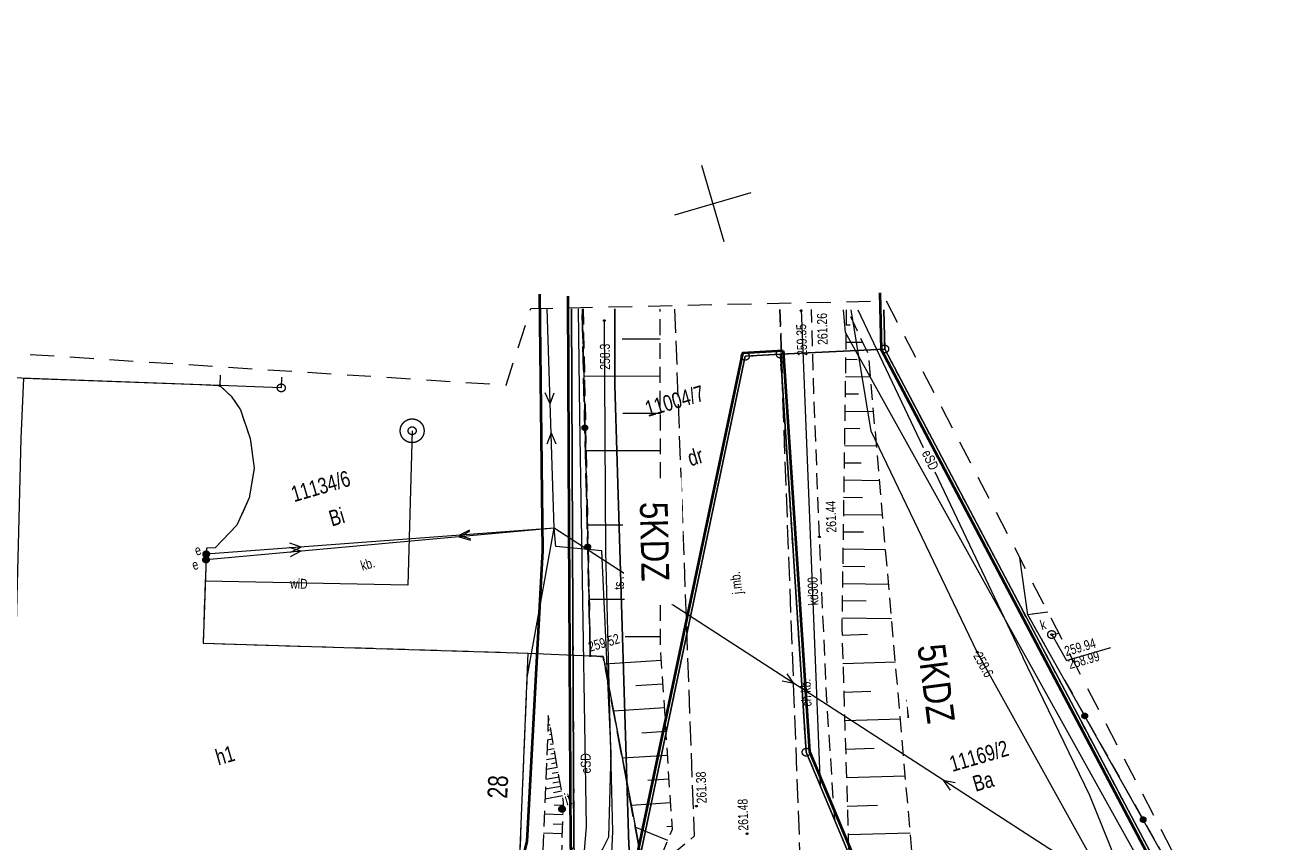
# Model space of a CAD drawing. Header units: millimetres. Extents: x -105537 to 923666, y -162842 to 175608.
# Tile 36 of 41: x 135949 to 215662, y -10315 to 41108. Entities that reach past the tile are written whole.
import ezdxf
from ezdxf.xclip import XClip

# ---------------------------------------------------------------- set-up
doc = ezdxf.new("R2010")
doc.units = ezdxf.units.MM
doc.header["$MEASUREMENT"] = 0
doc.header["$XCLIPFRAME"] = 0
for name, pattern in [('1053', [2000, 1500, -500]), ('1054', [2000, 1500, -500]), ('1056', [1500, 1000, -500]), ('1086', [1500, 1000, -500]), ('2216', [2500, 1500, -1000]), ('2218', [1000, 500, -500]), ('3820', [1500, 1000, -500]), ('Wipeout_Contour', [1000, 0, -1000])]:
    doc.linetypes.add(name, pattern=pattern)
doc.layers.add('199-Z Wymiary i opisy_Nr_pióra__226', color=7, linetype='Continuous', lineweight=40, true_color=0x59c9ff)
doc.layers.add('PZT_MPZP_Nr_pióra__226', color=7, linetype='Continuous', lineweight=40, true_color=0x59c9ff)
doc.layers.add('A__!REF_RYSUNKI', color=7, linetype='Continuous')
doc.layers.add('Nowe_A_WYM_SYTUACJA', color=7, linetype='Continuous')
for name, color, linetype, lineweight in [('Nowe_A_WYM_SYTUACJA_Nr_pióra__1', 7, 'Continuous', 13), ('Nowe_A_WYM_SYTUACJA_Nr_pióra__45', 7, 'Continuous', 15), ('Nowe_A_WYM_SYTUACJA_Nr_pióra__85', 7, 'Continuous', 13), ('Wadowice Wałowa mdcp500_2_EGB_AdresNieruchomosci_Nr_pióra__7', 7, 'Continuous', 18), ('Wadowice Wałowa mdcp500_2_EGB_Budynek_Nr_pióra__7', 7, 'Continuous', 18), ('Wadowice Wałowa mdcp500_2_EGB_DzialkaEwidencyjna_Nr_pióra__3', 3, 'Continuous', 18), ('Wadowice Wałowa mdcp500_2_EGB_KonturUzytkuGruntowego_Nr_pióra__3', 3, 'Continuous', 18), ('Wadowice Wałowa mdcp500_2_EGB_PunktGraniczny_Nr_pióra__3', 3, 'Continuous', 18), ('Wadowice Wałowa mdcp500_2_GES_PrzewodElektroenergetyczny_Nr_pióra__1', 1, 'Continuous', 18), ('Wadowice Wałowa mdcp500_2_GES_PrzewodKanalizacyjny_Nr_pióra__34', 34, 'Continuous', 18), ('Wadowice Wałowa mdcp500_2_GES_PrzewodTelekomunikacyjny_Nr_pióra__30', 30, 'Continuous', 18), ('Wadowice Wałowa mdcp500_2_GES_PrzewodWodociagowy_Nr_pióra__5', 5, 'Continuous', 18), ('Wadowice Wałowa mdcp500_2_GES_Rzedna_Nr_pióra__1', 1, 'Continuous', 18), ('Wadowice Wałowa mdcp500_2_GES_Rzedna_Nr_pióra__30', 30, 'Continuous', 18), ('Wadowice Wałowa mdcp500_2_GES_Rzedna_Nr_pióra__34', 34, 'Continuous', 18), ('Wadowice Wałowa mdcp500_2_GES_UrzadzeniaSiecElektroenerge_Nr_pióra__1', 1, 'Continuous', 18), ('Wadowice Wałowa mdcp500_2_GES_UrzadzeniaSiecKanalizacyjna_Nr_pióra__34', 34, 'Continuous', 18), ('Wadowice Wałowa mdcp500_2_GES_UrzadzeniaSiecWodociagowa_Nr_pióra__5', 5, 'Continuous', 18), ('Wadowice Wałowa mdcp500_2_GES_UrzadzeniaTowarzyszczaceLin_Nr_pióra__7', 7, 'Continuous', 18), ('Wadowice Wałowa mdcp500_2_linie_mpzp_Nr_pióra__135', 135, 'Continuous', 18), ('Wadowice Wałowa mdcp500_2_OT_Komunikacja_Nr_pióra__7', 7, 'Continuous', 18), ('Wadowice Wałowa mdcp500_2_OT_Ogrodzenia_Nr_pióra__7', 7, 'Continuous', 18), ('Wadowice Wałowa mdcp500_2_OT_Rzedna_Nr_pióra__7', 7, 'Continuous', 18), ('Wadowice Wałowa mdcp500_2_OT_Skarpa_Nr_pióra__7', 7, 'Continuous', 18), ('Wadowice Wałowa mdcp500_2_OT_ZagospodarowanieTerenu_Nr_pióra__7', 7, 'Continuous', 18), ('Wadowice Wałowa mdcp500_2_siatka_Nr_pióra__7', 7, 'Continuous', 18), ('Wadowice Wałowa mdcp500_2_zakres_mapy_Nr_pióra__178', 178, 'Continuous', 18), ('Wadowice Wałowa mdcp500_3_0_Nr_pióra__1', 7, 'Continuous', 13)]:
    doc.layers.add(name, color=color, linetype=linetype, lineweight=lineweight)
doc.styles.add('STYL_AUTOMATYCZNY_11', font='arial.ttf', dxfattribs={"width": 0.8})
doc.styles.add('STYL_AUTOMATYCZNY_5', font='arial.ttf')
doc.styles.add('STYL_AUTOMATYCZNY_6', font='arial.ttf', dxfattribs={"width": 0.75})
doc.linetypes.add('Linia zabudowy - nieprzekraczalna I WSC', pattern='A,0,[2,PAB.6.2 PROJEKT ZAGOSPODAROWANIA TERENU1.Shx,S=23.809524,R=0,X=0,Y=0.361417],-3000,0', length=3000)
doc.dimstyles.new('STYL_AUTOMATYCZNY__1', dxfattribs={"dimtxt": 1000, "dimasz": 570, "dimexe": 0.18, "dimexo": 0.0625, "dimgap": 0, "dimtad": 1, "dimlfac": 0.001, "dimzin": 0, "dimdsep": 46, "dimtxsty": 'STYL_AUTOMATYCZNY_5', "dimblk": 'ARROWHEAD_11', "dimblk1": 'ARROWHEAD_11', "dimblk2": 'ARROWHEAD_11', "dimcen": 0.09, "dimse1": 1, "dimse2": 1, "dimclrd": 7, "dimclre": 7, "dimclrt": 7, "dimadec": 0, "dimazin": 0, "dimtfac": 1, "dimtdec": 4, "dimtmove": 0, "dimatfit": 3, "dimfxl": 1, "dimtolj": 1, "dimtzin": 0, "dimarcsym": 0})
picture_1 = doc.add_image_def('image1.tif', size_in_pixel=(6904, 2168))

# ---------------------------------------------------------------- blocks, each defined once
blk = doc.blocks.new('Rysunek_1_3', base_point=(73226, -6125))
at = {"layer": 'Wadowice Wałowa mdcp500_3_0_Nr_pióra__1', "color": 7, "lineweight": 13}
image = blk.add_image(picture_1, insert=(-79879, -3368), size_in_units=(292228, 91739), rotation=16.24147, dxfattribs=at)
image.set_boundary_path([(-0.5, -0.5), (6903.5, 2167.5)])
blk = doc.blocks.new('*D83')
at = {"layer": 'Nowe_A_WYM_SYTUACJA_Nr_pióra__45', "linetype": 'Continuous', "lineweight": 15}
for points in [[(39365, 6908), (39376, 6850), (39409, 6802), (39457, 6769), (39515, 6758), (39572, 6769), (39621, 6802), (39653, 6850), (39665, 6908), (39653, 6965), (39621, 7014), (39572, 7046), (39515, 7058), (39457, 7046), (39409, 7014), (39376, 6965)], [(181743, -59771), (181754, -59829), (181787, -59877), (181835, -59910), (181893, -59921), (181950, -59910), (181999, -59877), (182031, -59829), (182043, -59771), (182031, -59714), (181999, -59665), (181950, -59633), (181893, -59621), (181835, -59633), (181787, -59665), (181754, -59714)]]:
    blk.add_hatch(color=7, dxfattribs=at).paths.add_polyline_path(points)
at = {"layer": 'Nowe_A_WYM_SYTUACJA_Nr_pióra__45', "color": 7, "linetype": 'Continuous', "lineweight": 15}
for centre in [(39515, 6908), (181893, -59771)]:
    blk.add_circle(centre, 150, dxfattribs=at)
at = {"layer": 'Nowe_A_WYM_SYTUACJA_Nr_pióra__85', "color": 7, "linetype": 'Continuous', "lineweight": 13}
for p, q in [((39578, 7044), (39753, 7417)), ((39243, 7035), (39379, 6971)), ((39276, 6398), (39451, 6772)), ((39651, 6844), (181757, -59708)), ((181956, -59635), (182131, -59262)), ((181654, -60281), (181829, -59907)), ((182029, -59835), (182164, -59899))]:
    blk.add_line(p, q, dxfattribs=at)
at = {"layer": 'Nowe_A_WYM_SYTUACJA_Nr_pióra__1', "color": 7, "lineweight": 13, "insert": (108889, -25361), "char_height": 1000, "attachment_point": 7, "rotation": 334.90516, "style": 'STYL_AUTOMATYCZNY_5'}
blk.add_mtext('\\A1;{\\pql;\\fArial|b1|i0|c238|p0;\\W1.000000;157,22}', dxfattribs=at)
blk = doc.blocks.new('ARROWHEAD_11')
at = {"color": 0, "linetype": 'Continuous', "lineweight": 0}
blk.add_line((0, 0), (-1, 0), dxfattribs=at)
at = {"color": 0, "linetype": 'Continuous', "lineweight": 0, "const_width": 0.25, "flags": 128}
blk.add_lwpolyline([(-0.125, 0, 1), (0.125, 0, 1)], format="xyb", close=True, dxfattribs=at)
blk = doc.blocks.new('Rysunek_3_2', base_point=(-5551989123, -7375062639))
at = {"layer": 'Wadowice Wałowa mdcp500_2_EGB_Budynek_Nr_pióra__7', "color": 7, "linetype": 'Continuous', "lineweight": 18, "flags": 128}
blk.add_lwpolyline([(166978, -13802), (131699, -12653), (132261, 2759), (135363, 2622), (135515, 8394), (135679, 15087), (135856, 18878), (146920, 18477), (148199, 18412), (148927, 17738), (149498, 16884), (150109, 15073), (150361, 13209), (150052, 11338), (149283, 9614), (147906, 8192), (147358, 8178), (147144, 2189), (167615, 1570)], close=True, dxfattribs=at)
blk.add_lwpolyline([(200369, 4145), (199099, 3972), (198590, 7568)], dxfattribs=at)
at = {"layer": 'Wadowice Wałowa mdcp500_2_EGB_DzialkaEwidencyjna_Nr_pióra__3', "color": 3, "linetype": 'Continuous', "lineweight": 18, "flags": 128}
for points in [[(128827, 19733), (128375, -11861), (131646, -12220), (136867, -14231), (167689, -14167), (170510, -10658), (170353, 23258)], [(170353, 23258), (170510, -10658), (171939, -24324), (181302, 20264), (183513, 20398), (190086, 20719), (190033, 23184)], [(190033, 23184), (190086, 20719)], [(211975, -29514), (208371, -27283), (194615, -27259), (185141, -4678), (183513, 20398), (181302, 20264), (171939, -24324), (72353, -21598), (55554, -21138), (-6866, -18678), (-45068, -17183), (-49613, -17103)], [(211024, -17390), (210190, -17368), (190086, 20719), (183513, 20398)], [(183513, 20398), (185141, -4678), (194615, -27259), (208371, -27283), (211975, -29514)], [(190086, 20719), (210190, -17368), (211024, -17390)], [(152093, 18936), (152074, 18270), (148199, 18412), (133414, 18969), (133421, 19576)]]:
    blk.add_lwpolyline(points, dxfattribs=at)
at = {"layer": 'Wadowice Wałowa mdcp500_2_EGB_KonturUzytkuGruntowego_Nr_pióra__3', "color": 3, "linetype": '2218', "lineweight": 18, "flags": 128}
for points in [[(170351, 23258), (170510, -10658)], [(190086, 20719), (190033, 23184)], [(171939, -24324), (181302, 20264)], [(181302, 20264), (183513, 20398)], [(183513, 20398), (190086, 20719)], [(185141, -4678), (183513, 20398)], [(210190, -17368), (190086, 20719)], [(194615, -27259), (185141, -4678)]]:
    blk.add_lwpolyline(points, dxfattribs=at)
at = {"layer": 'Wadowice Wałowa mdcp500_2_EGB_PunktGraniczny_Nr_pióra__3', "color": 3, "linetype": 'Continuous', "lineweight": 18}
for centre, radius in [((190086, 20719), 250), ((181302, 20264), 250), ((183513, 20398), 250), ((148199, 18412), 50), ((148199, 18412), 45), ((148199, 18412), 40), ((148199, 18412), 35), ((148199, 18412), 30), ((148199, 18412), 25), ((148199, 18412), 20), ((148199, 18412), 15), ((148199, 18412), 10), ((148199, 18412), 5), ((152074, 18270), 250), ((185141, -4678), 250)]:
    blk.add_circle(centre, radius, dxfattribs=at)
at = {"layer": 'Wadowice Wałowa mdcp500_2_GES_PrzewodElektroenergetyczny_Nr_pióra__1', "color": 1, "linetype": 'Continuous', "lineweight": 18}
for p, q in [((169008, 17266), (168699, 17950)), ((169008, 17266), (169273, 17968)), ((169067, 15431), (168803, 14729)), ((169067, 15431), (169377, 14748)), ((163278, 8988), (163947, 9325)), ((163278, 8988), (163990, 8753)), ((163285, 8891), (163950, 9240)), ((163285, 8891), (164002, 8668)), ((153308, 7985), (152592, 8208)), ((153327, 8245), (152615, 8480)), ((153308, 7985), (152644, 7636)), ((153327, 8245), (152657, 7907)), ((174297, 6173), (173872, 6790)), ((174297, 6173), (173560, 6309)), ((184370, -349), (183944, 268)), ((184370, -349), (183632, -214)), ((193780, -6443), (194206, -7061)), ((193780, -6443), (194518, -6579))]:
    blk.add_line(p, q, dxfattribs=at)
at = {"layer": 'Wadowice Wałowa mdcp500_2_GES_PrzewodElektroenergetyczny_Nr_pióra__1', "color": 1, "linetype": 'Continuous', "lineweight": 18, "flags": 128}
for points in [[(170771, 23256), (170858, 16503), (171285, -9349), (170968, -13160), (169050, -23843), (160926, -28314), (163212, -28512)], [(208889, -16226), (169261, 9434), (168815, 23263)], [(211505, -42890), (210892, -33183), (210068, -18591), (187619, 21750), (187494, 23193)], [(207267, -87532), (208691, -70644), (209947, -40239), (210140, -36110), (209890, -29746), (204761, -14284), (195921, 1619), (189242, 15536), (187970, 23192)], [(188395, 23190), (192516, 14508)], [(193242, 12979), (198782, 1306)], [(110979, -14690), (124751, -14760), (134011, -14760), (152780, -15084), (157165, -14369), (166436, -14657), (172302, -10803), (172716, -10005), (172845, -4729), (172270, 8009), (169359, 8275), (169261, 9434)], [(169261, 9434), (147333, 7442)], [(169261, 9434), (147344, 7799)], [(167555, 21), (169261, 9434)], [(210954, -16488), (205801, -14314), (203009, -7409), (198782, 1306)]]:
    blk.add_lwpolyline(points, dxfattribs=at)
at = {"layer": 'Wadowice Wałowa mdcp500_2_GES_PrzewodKanalizacyjny_Nr_pióra__34', "color": 34, "linetype": 'Continuous', "lineweight": 18, "flags": 128}
for points in [[(184821, 23203), (186026, -6784)], [(200606, 2733), (201057, 2822)]]:
    blk.add_lwpolyline(points, dxfattribs=at)
at = {"layer": 'Wadowice Wałowa mdcp500_2_GES_PrzewodTelekomunikacyjny_Nr_pióra__30', "color": 30, "linetype": 'Continuous', "lineweight": 18, "flags": 128}
for points in [[(174031, -11122), (173974, -10535), (173096, 18436), (173088, 23247)], [(172420, 22509), (172502, 7962), (172943, -9679), (172213, -25515), (173688, -27575), (173563, -33152), (175400, -40637), (173665, -44121), (173526, -46933)]]:
    blk.add_lwpolyline(points, dxfattribs=at)
at = {"layer": 'Wadowice Wałowa mdcp500_2_GES_PrzewodWodociagowy_Nr_pióra__5', "color": 5, "linetype": 'Continuous', "lineweight": 18, "flags": 128}
blk.add_lwpolyline([(160318, 15568), (160050, 5834), (147288, 6095)], dxfattribs=at)
at = {"layer": 'Wadowice Wałowa mdcp500_2_GES_Rzedna_Nr_pióra__1', "color": 1, "linetype": 'Continuous', "lineweight": 18}
blk.add_circle((195921, 1619), 50, dxfattribs=at)
at = {"layer": 'Wadowice Wałowa mdcp500_2_GES_Rzedna_Nr_pióra__30', "color": 30, "linetype": 'Continuous', "lineweight": 18}
blk.add_circle((172420, 22509), 50, dxfattribs=at)
at = {"layer": 'Wadowice Wałowa mdcp500_2_GES_Rzedna_Nr_pióra__34', "color": 34, "linetype": 'Continuous', "lineweight": 18, "flags": 128}
blk.add_lwpolyline([(200606, 2733), (201538, 1105), (204333, 1919)], dxfattribs=at)
at = {"layer": 'Wadowice Wałowa mdcp500_2_GES_Rzedna_Nr_pióra__34', "color": 34, "linetype": 'Continuous', "lineweight": 18}
for centre in [(184821, 23133), (200606, 2733)]:
    blk.add_circle(centre, 50, dxfattribs=at)
at = {"layer": 'Wadowice Wałowa mdcp500_2_GES_UrzadzeniaSiecElektroenerge_Nr_pióra__1', "color": 1, "linetype": 'Continuous', "lineweight": 18}
for centre, radius in [((147344, 7799), 200), ((147344, 7799), 180), ((147333, 7442), 200), ((147333, 7442), 180), ((147333, 7442), 160), ((147344, 7799), 160), ((147333, 7442), 140), ((147344, 7799), 140), ((147333, 7442), 120), ((147344, 7799), 120), ((147333, 7442), 100), ((147344, 7799), 100), ((147333, 7442), 80), ((147344, 7799), 80), ((147333, 7442), 60), ((147344, 7799), 60), ((147333, 7442), 40), ((147344, 7799), 40), ((147333, 7442), 20), ((147344, 7799), 20)]:
    blk.add_circle(centre, radius, dxfattribs=at)
at = {"layer": 'Wadowice Wałowa mdcp500_2_GES_UrzadzeniaSiecKanalizacyjna_Nr_pióra__34', "color": 34, "linetype": 'Continuous', "lineweight": 18}
blk.add_circle((200606, 2733), 250, dxfattribs=at)
at = {"layer": 'Wadowice Wałowa mdcp500_2_GES_UrzadzeniaSiecWodociagowa_Nr_pióra__5', "color": 5, "linetype": 'Continuous', "lineweight": 18}
for radius in [750, 250]:
    blk.add_circle((160318, 15568), radius, dxfattribs=at)
at = {"layer": 'Wadowice Wałowa mdcp500_2_GES_UrzadzeniaTowarzyszczaceLin_Nr_pióra__7', "color": 7, "linetype": 'Continuous', "lineweight": 18, "flags": 128}
blk.add_lwpolyline([(173088, 23247), (173096, 18436), (173974, -10535), (174031, -11122)], dxfattribs=at)
at = {"layer": 'Wadowice Wałowa mdcp500_2_linie_mpzp_Nr_pióra__135', "color": 135, "linetype": 'Continuous', "lineweight": 18, "flags": 128}
for points in [[(171744, -24283), (170310, -10669), (170147, 24053)], [(209981, -17400), (189887, 20667), (189811, 24254)], [(171459, -40206), (171744, -24283), (181138, 20455), (183700, 20610), (185339, -4631), (194748, -27059), (208371, -27083), (213505, -38823)]]:
    blk.add_lwpolyline(points, dxfattribs=at)
at = {"layer": 'Wadowice Wałowa mdcp500_2_OT_Komunikacja_Nr_pióra__7', "color": 7, "linetype": '1053', "lineweight": 18, "flags": 128}
blk.add_lwpolyline([(176853, 23233), (178081, -9974), (175711, -11956), (171109, -15359), (166848, -15392), (165970, -15345), (168061, -22808), (169832, -23490), (172068, -24443), (174354, -25641), (176516, -27199), (178167, -28968), (179710, -31476), (180361, -32245), (181201, -40062), (182338, -49938), (189127, -50179), (187247, -38759), (186056, -29055), (186519, -27784), (187311, -26679), (188363, -25820), (188163, -24347), (187646, -17030), (186533, -16177), (185598, -15148), (184865, -13955), (183659, 17930), (183488, 23208)], dxfattribs=at)
at = {"layer": 'Wadowice Wałowa mdcp500_2_OT_Komunikacja_Nr_pióra__7', "color": 7, "linetype": '1054', "lineweight": 18, "flags": 128}
for points in [[(171541, 1391), (171293, 11682), (171019, 23255)], [(148219, 19069), (148199, 18412), (148927, 17738), (149498, 16884), (150109, 15073), (150361, 13209), (150052, 11338), (149283, 9614), (147906, 8192), (147358, 8178), (147144, 2189), (167615, 1570), (166983, -13852), (166848, -15392), (171109, -15359), (175711, -11956), (174738, -11333), (172347, 1344), (171541, 1391)]]:
    blk.add_lwpolyline(points, dxfattribs=at)
at = {"layer": 'Wadowice Wałowa mdcp500_2_OT_Komunikacja_Nr_pióra__7', "color": 7, "linetype": '1056', "lineweight": 18, "flags": 128}
for points in [[(183488, 23208), (183659, 17930), (185141, -4678)], [(185141, -4678), (186937, -8946), (186425, -1075), (185971, 8886), (185632, 17880), (185468, 23201)]]:
    blk.add_lwpolyline(points, dxfattribs=at)
at = {"layer": 'Wadowice Wałowa mdcp500_2_OT_Komunikacja_Nr_pióra__7', "color": 7, "linetype": 'Continuous', "lineweight": 18, "flags": 128}
blk.add_lwpolyline([(171541, 1391), (172347, 1344), (174738, -11333), (175711, -11956), (171109, -15359), (166848, -15392)], dxfattribs=at)
at = {"layer": 'Wadowice Wałowa mdcp500_2_OT_Ogrodzenia_Nr_pióra__7', "color": 7, "linetype": 'Continuous', "lineweight": 18, "flags": 128}
for points in [[(171019, 23255), (171293, 11682), (171541, 1391)], [(210052, -15461), (199099, 3972)], [(167615, 1570), (171541, 1391)]]:
    blk.add_lwpolyline(points, dxfattribs=at)
at = {"layer": 'Wadowice Wałowa mdcp500_2_OT_Ogrodzenia_Nr_pióra__7', "color": 7, "linetype": 'Continuous', "lineweight": 18}
for centre, radius in [((171197, 15757), 175), ((171197, 15757), 158), ((171197, 15757), 140), ((171197, 15757), 122), ((171197, 15757), 105), ((171197, 15757), 87.5), ((171197, 15757), 70), ((171197, 15757), 52.5), ((171197, 15757), 35), ((171376, 8259), 175), ((171376, 8259), 158), ((171376, 8259), 140), ((171376, 8259), 122), ((171376, 8259), 105), ((171376, 8259), 87.5), ((171376, 8259), 70), ((171376, 8259), 52.5), ((171376, 8259), 35), ((202687, -2393), 175), ((202687, -2393), 158), ((202687, -2393), 140), ((202687, -2393), 122), ((202687, -2393), 105), ((202687, -2393), 87.5), ((202687, -2393), 70), ((202687, -2393), 52.5), ((202687, -2393), 35), ((206369, -8927), 175), ((206369, -8927), 158), ((206369, -8927), 140), ((206369, -8927), 122), ((206369, -8927), 105), ((206369, -8927), 87.5), ((206369, -8927), 70), ((206369, -8927), 52.5), ((206369, -8927), 35)]:
    blk.add_circle(centre, radius, dxfattribs=at)
at = {"layer": 'Wadowice Wałowa mdcp500_2_OT_Rzedna_Nr_pióra__7', "color": 7, "linetype": 'Continuous', "lineweight": 18}
for centre in [(185971, 8886), (171541, 1391), (178226, -8077), (181419, -9813)]:
    blk.add_circle(centre, 50, dxfattribs=at)
at = {"layer": 'Wadowice Wałowa mdcp500_2_OT_Skarpa_Nr_pióra__7', "color": 7, "linetype": '3820', "lineweight": 18, "flags": 128}
for points in [[(171091, 23255), (171541, 1391), (172347, 1344), (174738, -11333), (175711, -11956), (176709, -9519), (175966, 1971), (175947, 23237)], [(187665, 23193), (187387, 3132), (187836, -11496), (191136, -17961), (211104, -18409)], [(210625, -15587), (210052, -15461), (206052, -15532), (191978, -12987), (189075, 20362), (187735, 23193)]]:
    blk.add_lwpolyline(points, dxfattribs=at)
at = {"layer": 'Wadowice Wałowa mdcp500_2_OT_Skarpa_Nr_pióra__7', "color": 7, "linetype": 'Continuous', "lineweight": 18, "flags": 128}
for points in [[(187652, 22240), (187921, 22237)], [(175948, 21342), (173539, 21340)], [(187637, 21155), (188707, 21140)], [(187622, 20069), (188362, 20059)], [(175951, 18999), (171178, 18995)], [(187607, 18983), (189197, 18961)], [(187592, 17897), (188442, 17886)], [(187576, 16812), (189386, 16787)], [(175953, 16656), (173590, 16654)], [(187561, 15726), (188521, 15713)], [(187546, 14640), (189576, 14612)], [(175955, 14313), (171275, 14309)], [(187531, 13555), (188601, 13540)], [(175957, 11970), (173640, 11968)], [(187516, 12469), (189765, 12438)], [(187501, 11383), (188680, 11367)], [(175959, 9627), (171372, 9623)], [(187486, 10298), (189954, 10263)], [(187471, 9212), (188760, 9194)], [(187456, 8126), (190144, 8089)], [(175961, 7284), (173690, 7282)], [(187441, 7040), (188840, 7021)], [(187426, 5955), (190333, 5914)], [(175963, 4941), (171468, 4937)], [(187411, 4869), (188919, 4848)], [(187396, 3783), (190522, 3740)], [(175965, 2597), (173741, 2595)], [(187400, 2698), (189002, 2747)], [(176022, 1102), (172436, 870)], [(187455, 902), (190760, 1004)], [(176119, -393), (174417, -503)], [(187510, -893), (189213, -841)], [(168899, -2377), (168898, -2377)], [(168899, -2377), (168898, -2377)], [(176215, -1887), (172995, -2096)], [(168951, -2674), (168884, -2686)], [(168951, -2674), (168884, -2686)], [(169003, -2972), (168937, -2984)], [(169003, -2972), (168937, -2984)], [(187566, -2689), (191072, -2581)], [(169159, -3865), (168834, -3922)], [(169159, -3865), (168834, -3922)], [(169055, -3270), (168859, -3304)], [(169055, -3270), (168859, -3304)], [(169107, -3567), (168977, -3590)], [(169107, -3567), (168977, -3590)], [(176312, -3382), (174794, -3480)], [(169264, -4460), (168809, -4540)], [(169264, -4460), (168809, -4540)], [(169212, -4162), (169016, -4197)], [(169212, -4162), (169016, -4197)], [(169316, -4758), (169056, -4803)], [(169316, -4758), (169056, -4803)], [(187621, -4484), (189425, -4429)], [(169368, -5055), (168783, -5158)], [(169368, -5055), (168783, -5158)], [(169420, -5353), (169095, -5410)], [(169420, -5353), (169095, -5410)], [(176409, -4876), (173555, -5061)], [(169576, -6246), (168733, -6394)], [(169576, -6246), (168733, -6394)], [(169472, -5651), (168758, -5776)], [(169472, -5651), (168758, -5776)], [(169524, -5948), (169135, -6016)], [(169524, -5948), (169135, -6016)], [(176505, -6371), (175170, -6457)], [(187676, -6279), (191385, -6165)], [(169681, -6841), (168707, -7012)], [(169681, -6841), (168707, -7012)], [(169629, -6543), (169174, -6623)], [(169629, -6543), (169174, -6623)], [(169733, -7139), (169214, -7230)], [(169733, -7139), (169214, -7230)], [(169785, -7436), (168682, -7629)], [(169785, -7436), (168682, -7629)], [(176602, -7865), (174114, -8026)], [(169827, -8627), (168643, -8585)], [(169827, -8627), (168643, -8585)], [(169849, -8029), (169258, -8008)], [(169849, -8029), (169258, -8008)], [(187731, -8075), (189636, -8016)], [(169806, -9226), (169212, -9204)], [(169806, -9226), (169212, -9204)], [(176418, -10230), (174371, -9391)], [(176699, -9360), (176353, -9382)], [(169784, -9824), (168594, -9781)], [(169784, -9824), (168594, -9781)], [(187786, -9870), (191697, -9750)]]:
    blk.add_lwpolyline(points, dxfattribs=at)
at = {"layer": 'Wadowice Wałowa mdcp500_2_OT_Skarpa_Nr_pióra__7', "color": 7, "linetype": '3820', "lineweight": 18, "flags": 128}
blk.add_lwpolyline([(168897, -2369), (168399, -14565), (169612, -14618), (169856, -7839)], close=True, dxfattribs=at)
at = {"layer": 'Wadowice Wałowa mdcp500_2_OT_ZagospodarowanieTerenu_Nr_pióra__7', "color": 7, "linetype": '1086', "lineweight": 18, "flags": 128}
blk.add_lwpolyline([(200369, 4145), (199099, 3972), (210052, -15461), (210069, -14518)], dxfattribs=at)
at = {"layer": 'Wadowice Wałowa mdcp500_2_OT_ZagospodarowanieTerenu_Nr_pióra__7', "color": 7, "linetype": 'Continuous', "lineweight": 18}
for radius in [200, 180, 160, 140, 120, 100, 80, 60, 40, 20]:
    blk.add_circle((169760, -8262), radius, dxfattribs=at)
at = {"layer": 'Wadowice Wałowa mdcp500_2_siatka_Nr_pióra__7', "color": 7, "linetype": 'Continuous', "lineweight": 18}
blk.add_line((179265, 29868), (179265, 29868), dxfattribs=at)
at = {"layer": 'Wadowice Wałowa mdcp500_2_siatka_Nr_pióra__7', "color": 7, "linetype": 'Continuous', "lineweight": 18, "flags": 128}
for points in [[(179964, 27467), (178566, 32268)], [(176865, 29168), (181665, 30567)]]:
    blk.add_lwpolyline(points, dxfattribs=at)
at = {"layer": 'Wadowice Wałowa mdcp500_2_zakres_mapy_Nr_pióra__178', "color": 178, "linetype": '2216', "lineweight": 18, "flags": 128}
blk.add_lwpolyline([(-40483, 56408), (-5213, 67491), (39821, 70990), (82874, 71190), (110281, 22047), (166247, 18451), (167791, 23267), (190180, 23749), (210929, -16171), (215662, -76514), (204751, -90911), (192280, -94240), (99368, -84761), (95395, -58866), (-13644, -56772), (-14810, -56089), (-36248, -54694), (-51798, -10956), (-46825, 27703)], close=True, dxfattribs=at)
at = {"layer": 'Wadowice Wałowa mdcp500_2_EGB_AdresNieruchomosci_Nr_pióra__7', "color": 7, "linetype": 'Continuous', "lineweight": 18, "insert": (166325, -7616), "char_height": 1250, "attachment_point": 7, "rotation": 87.62987, "style": 'STYL_AUTOMATYCZNY_6'}
blk.add_mtext('\\A1;{\\pql;\\fArial|b0|i0|c238|p0;\\W0.750000;28}', dxfattribs=at)
at = {"layer": 'Wadowice Wałowa mdcp500_2_EGB_Budynek_Nr_pióra__7', "color": 7, "linetype": 'Continuous', "lineweight": 18, "insert": (147830, -4557), "char_height": 1000, "attachment_point": 1, "rotation": 16.24147, "style": 'STYL_AUTOMATYCZNY_6'}
blk.add_mtext('\\A1;{\\pql;\\fArial|b0|i0|c238|p0;\\W0.750000;h1}', dxfattribs=at)
at = {"layer": 'Wadowice Wałowa mdcp500_2_EGB_DzialkaEwidencyjna_Nr_pióra__3', "color": 3, "linetype": 'Continuous', "lineweight": 18, "char_height": 1000, "rotation": 16.24147, "style": 'STYL_AUTOMATYCZNY_6'}
for s, insert, attachment_point in [('\\A1;{\\pql;\\fArial|b0|i0|c238|p0;\\W0.750000;11004/7}', (174889, 17398), 1), ('\\A1;{\\pql;\\fArial|b0|i0|c238|p0;\\W0.750000;11134/6}', (152597, 12027), 1), ('\\A1;{\\pql;\\fArial|b0|i0|c238|p0;\\W0.750000;11169/2}', (194209, -5452), 4)]:
    blk.add_mtext(s, dxfattribs=dict(at, insert=insert, attachment_point=attachment_point))
at = {"layer": 'Wadowice Wałowa mdcp500_2_EGB_KonturUzytkuGruntowego_Nr_pióra__3', "color": 3, "linetype": 'Continuous', "lineweight": 18, "char_height": 1000, "attachment_point": 7, "rotation": 16.24147, "style": 'STYL_AUTOMATYCZNY_6'}
for s, insert in [('\\A1;{\\pql;\\fArial|b0|i0|c238|p0;\\W0.750000;dr}', (177853, 13313)), ('\\A1;{\\pql;\\fArial|b0|i0|c238|p0;\\W0.750000;Bi}', (155258, 9533)), ('\\A1;{\\pql;\\fArial|b0|i0|c238|p0;\\W0.750000;Ba}', (195816, -7190))]:
    blk.add_mtext(s, dxfattribs=dict(at, insert=insert))
at = {"layer": 'Wadowice Wałowa mdcp500_2_GES_PrzewodElektroenergetyczny_Nr_pióra__1', "color": 1, "linetype": 'Continuous', "lineweight": 18, "char_height": 625, "attachment_point": 4, "style": 'STYL_AUTOMATYCZNY_6'}
for insert, rotation in [((192687, 14300), 295.32717), ((171262, -6016), 90.65707)]:
    blk.add_mtext('\\A1;{\\pql;\\fArial|b0|i0|c238|p0;\\W0.750000;eSD}', dxfattribs=dict(at, insert=insert, rotation=rotation))
at = {"layer": 'Wadowice Wałowa mdcp500_2_GES_PrzewodKanalizacyjny_Nr_pióra__34', "color": 34, "linetype": 'Continuous', "lineweight": 18, "insert": (185611, 4573), "char_height": 625, "attachment_point": 4, "rotation": 92.27427, "style": 'STYL_AUTOMATYCZNY_6'}
blk.add_mtext('\\A1;{\\pql;\\fArial|b0|i0|c238|p0;\\W0.750000;kd300}', dxfattribs=at)
at = {"layer": 'Wadowice Wałowa mdcp500_2_GES_PrzewodTelekomunikacyjny_Nr_pióra__30', "color": 30, "linetype": 'Continuous', "lineweight": 18, "insert": (173354, 5563), "char_height": 625, "attachment_point": 4, "rotation": 91.73537, "style": 'STYL_AUTOMATYCZNY_6'}
blk.add_mtext('\\A1;{\\pql;\\fArial|b0|i0|c238|p0;\\W0.750000;ts}', dxfattribs=at)
at = {"layer": 'Wadowice Wałowa mdcp500_2_GES_PrzewodWodociagowy_Nr_pióra__5', "color": 5, "linetype": 'Continuous', "lineweight": 18, "insert": (152640, 5949), "char_height": 625, "attachment_point": 4, "rotation": 358.59547, "style": 'STYL_AUTOMATYCZNY_6'}
blk.add_mtext('\\A1;{\\pql;\\fArial|b0|i0|c238|p0;\\W0.750000;wlD}', dxfattribs=at)
at = {"layer": 'Wadowice Wałowa mdcp500_2_GES_Rzedna_Nr_pióra__1', "color": 1, "linetype": 'Continuous', "lineweight": 18, "insert": (195912, 1553), "char_height": 625, "attachment_point": 4, "rotation": 298.74327, "style": 'STYL_AUTOMATYCZNY_6'}
blk.add_mtext('\\A1;{\\pql;\\fArial|b0|i0|c238|p0;\\W0.750000;258.6}', dxfattribs=at)
at = {"layer": 'Wadowice Wałowa mdcp500_2_GES_Rzedna_Nr_pióra__30', "color": 30, "linetype": 'Continuous', "lineweight": 18, "insert": (172472, 19411), "char_height": 625, "attachment_point": 4, "rotation": 90.28667, "style": 'STYL_AUTOMATYCZNY_6'}
blk.add_mtext('\\A1;{\\pql;\\fArial|b0|i0|c238|p0;\\W0.750000;258.3}', dxfattribs=at)
at = {"layer": 'Wadowice Wałowa mdcp500_2_GES_Rzedna_Nr_pióra__34', "color": 34, "linetype": 'Continuous', "lineweight": 18, "char_height": 625, "style": 'STYL_AUTOMATYCZNY_6'}
for s, insert, attachment_point, rotation in [('\\A1;{\\pql;\\fArial|b0|i0|c238|p0;\\W0.750000;259.35}', (184900, 20286), 4, 92.27427), ('\\A1;{\\pql;\\fArial|b0|i0|c238|p0;\\W0.750000;259.94}', (201522, 1352), 7, 16.24147), ('\\A1;{\\pql;\\fArial|b0|i0|c238|p0;\\W0.750000;258.99}', (201758, 542), 7, 16.24147)]:
    blk.add_mtext(s, dxfattribs=dict(at, insert=insert, attachment_point=attachment_point, rotation=rotation))
at = {"layer": 'Wadowice Wałowa mdcp500_2_GES_UrzadzeniaSiecElektroenerge_Nr_pióra__1', "color": 1, "linetype": 'Continuous', "lineweight": 18, "char_height": 625, "attachment_point": 4, "rotation": 16.24147, "style": 'STYL_AUTOMATYCZNY_6'}
for insert in [(146644, 7990), (146472, 7074)]:
    blk.add_mtext('\\A1;{\\pql;\\fArial|b0|i0|c238|p0;\\W0.750000;e}', dxfattribs=dict(at, insert=insert))
at = {"layer": 'Wadowice Wałowa mdcp500_2_GES_UrzadzeniaSiecKanalizacyjna_Nr_pióra__34', "color": 34, "linetype": 'Continuous', "lineweight": 18, "insert": (199989, 3005), "char_height": 625, "attachment_point": 7, "rotation": 16.24147, "style": 'STYL_AUTOMATYCZNY_6'}
blk.add_mtext('\\A1;{\\pql;\\fArial|b0|i0|c238|p0;\\W0.750000;k}', dxfattribs=at)
at = {"layer": 'Wadowice Wałowa mdcp500_2_linie_mpzp_Nr_pióra__135', "color": 135, "linetype": 'Continuous', "lineweight": 18, "char_height": 1750, "attachment_point": 7, "rotation": 93.71517, "style": 'STYL_AUTOMATYCZNY_6'}
for insert in [(176007, 6662), (193302, -2556)]:
    blk.add_mtext('\\A1;{\\pql;\\fArial|b0|i0|c238|p0;\\W0.750000;5KDZ}', dxfattribs=dict(at, insert=insert))
at = {"layer": 'Wadowice Wałowa mdcp500_2_OT_Komunikacja_Nr_pióra__7', "color": 7, "linetype": 'Continuous', "lineweight": 18, "char_height": 625, "style": 'STYL_AUTOMATYCZNY_6'}
for s, insert, attachment_point, rotation in [('\\A1;{\\pql;\\fArial|b0|i0|c238|p0;\\W0.750000;kb.}', (157099, 7044), 4, 16.24147), ('\\A1;{\\pql;\\fArial|b0|i0|c238|p0;\\W0.750000;j.mb.}', (180905, 5291), 4, 96.57067), ('\\A1;{\\pql;\\fArial|b0|i0|c238|p0;\\W0.750000;ch.kb.}', (185490, -1790), 7, 92.46187)]:
    blk.add_mtext(s, dxfattribs=dict(at, insert=insert, attachment_point=attachment_point, rotation=rotation))
at = {"layer": 'Wadowice Wałowa mdcp500_2_OT_Rzedna_Nr_pióra__7', "color": 7, "linetype": 'Continuous', "lineweight": 18, "char_height": 625, "style": 'STYL_AUTOMATYCZNY_6'}
for s, insert, attachment_point, rotation in [('\\A1;{\\pql;\\fArial|b0|i0|c238|p0;\\W0.750000;261.26}', (185871, 20972), 1, 91.55487), ('\\A1;{\\pql;\\fArial|b0|i0|c238|p0;\\W0.750000;261.44}', (186421, 9145), 1, 91.79157), ('\\A1;{\\pql;\\fArial|b0|i0|c238|p0;\\W0.750000;259.52}', (171526, 1635), 7, 16.24147), ('\\A1;{\\pql;\\fArial|b0|i0|c238|p0;\\W0.750000;261.38}', (178248, -7914), 1, 91.66617), ('\\A1;{\\pql;\\fArial|b0|i0|c238|p0;\\W0.750000;261.48}', (181504, -9610), 7, 91.45297)]:
    blk.add_mtext(s, dxfattribs=dict(at, insert=insert, attachment_point=attachment_point, rotation=rotation))
at = {"layer": 'Wadowice Wałowa mdcp500_2_OT_ZagospodarowanieTerenu_Nr_pióra__7', "color": 7, "linetype": 'Continuous', "lineweight": 18, "insert": (170046, -8056), "char_height": 750, "attachment_point": 7, "rotation": 16.24147, "style": 'STYL_AUTOMATYCZNY_6'}
blk.add_mtext('\\A1;{\\pql;\\fArial|b0|i0|c238|p0;\\W0.750000;it}', dxfattribs=at)

msp = doc.modelspace()

# ---------------------------------------------------------------- linework, layer by layer
at = {"layer": 'PZT_MPZP_Nr_pióra__226', "color": 151, "linetype": 'Linia zabudowy - nieprzekraczalna I WSC', "lineweight": 40, "true_color": 0x59c9ff}
msp.add_lwpolyline([(164511.466, -22402.19), (167567.57, -10295.897), (168553.783, 8004.785), (168358.956, 24173.462)], dxfattribs=at)
at = {"layer": 'PZT_MPZP_Nr_pióra__226', "color": 151, "linetype": 'Continuous', "lineweight": 40, "true_color": 0x59c9ff}
for points in [[(171459.496, -40205.528), (171743.7, -24282.892), (170310.332, -10669.182), (170215.327, 9502.957), (170146.8, 24052.989)], [(208204.27, -27082.405), (209980.812, -17402.417), (189886.802, 20667.377), (189810.671, 24254.23)], [(183699.983, 20609.5), (181138.068, 20454.586), (171733.152, -24182.718)], [(183699.983, 20609.5), (185338.844, -4631.149), (194748.377, -27059.204), (208371.222, -27082.723), (213505.246, -38823.151)]]:
    msp.add_lwpolyline(points, dxfattribs=at)

# ---------------------------------------------------------------- block references
at = {"layer": 'A__!REF_RYSUNKI', "color": 7, "linetype": 'Continuous', "lineweight": 13}
ref = msp.add_blockref('Rysunek_1_3', (73225.66, -6125.131), dxfattribs=at)
XClip(ref).set_block_clipping_path([(-93517.5507872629, 43450.1606019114), (110816.6640264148, 102975.132325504), (124455.4531805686, 56156.6090716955), (200686.4574784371, 78363.6015689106), (175028.2618212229, 166441.7158685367), (-105536.9572903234, 84709.7516477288)])
ref = msp.add_blockref('Rysunek_3_2', (-5551989123.249, -7375062639.407), dxfattribs=at)
XClip(ref).set_block_clipping_path([(-61241.4531575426, -107607.1502755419), (18474.2309784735, -84385.0293576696), (39659.2429552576, -157107.8322890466), (251319.9927157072, -95448.5543467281), (195865.5394707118, 94912.5971797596), (119370.7429366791, 72628.7588867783), (110592.302622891, 102762.9304267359), (-104289.334739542, 40165.3698595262)])

# ---------------------------------------------------------------- dimensions: what is measured, and where the dimension line sits
at = {"layer": 'Nowe_A_WYM_SYTUACJA', "color": 7, "linetype": 'Continuous', "lineweight": 13}
dim = msp.add_linear_dim(base=(181892.795, -59771.324), p1=(36350, 150), p2=(178697.338, -66594.492), angle=334.90515769, dimstyle='STYL_AUTOMATYCZNY__1', dxfattribs=at)
dim.commit()
dim.dimension.update_dxf_attribs({"geometry": '*D83', "text_midpoint": (110962.915, -25780.164), "dimtype": 160, "text_rotation": 334.90515769})

# ---------------------------------------------------------------- next in the draw order: wipeouts: each hides what was drawn before it
at = {"color": 151, "linetype": 'Wipeout_Contour', "lineweight": 40, "ltscale": 880509.615188, "true_color": 0x59c9ff}
msp.add_wipeout([(177454.466, 4647.247), (177281.928, 12608.938), (173532.803, 12527.69), (173705.341, 4566)], dxfattribs=at).dxf.layer = '199-Z Wymiary i opisy_Nr_pióra__226'
at = {"color": 151, "linetype": 'Wipeout_Contour', "lineweight": 40, "ltscale": 968770.507294, "true_color": 0x59c9ff}
msp.add_wipeout([(195616.888, -4071.036), (194575.145, 3824.092), (190857.364, 3333.54), (191899.107, -4561.589)], dxfattribs=at).dxf.layer = '199-Z Wymiary i opisy_Nr_pióra__226'

# ---------------------------------------------------------------- next in the draw order: texts
at = {"layer": '199-Z Wymiary i opisy_Nr_pióra__226', "color": 151, "linetype": 'Continuous', "lineweight": 40, "true_color": 0x59c9ff, "char_height": 1750, "attachment_point": 5, "style": 'STYL_AUTOMATYCZNY_11'}
for insert, rotation in [((175578.968, 8589.318), 271.2414656), ((193321.746, -357.583), 277.51661873)]:
    msp.add_mtext('\\A1;{\\pqc;\\fArial|b0|i0|c238|p0;\\W0.800000;5\\fArial|b0|i0|c238|p0;\\W0.800000;KDZ}', dxfattribs=dict(at, insert=insert, rotation=rotation))

doc.saveas('drawing.dxf')
